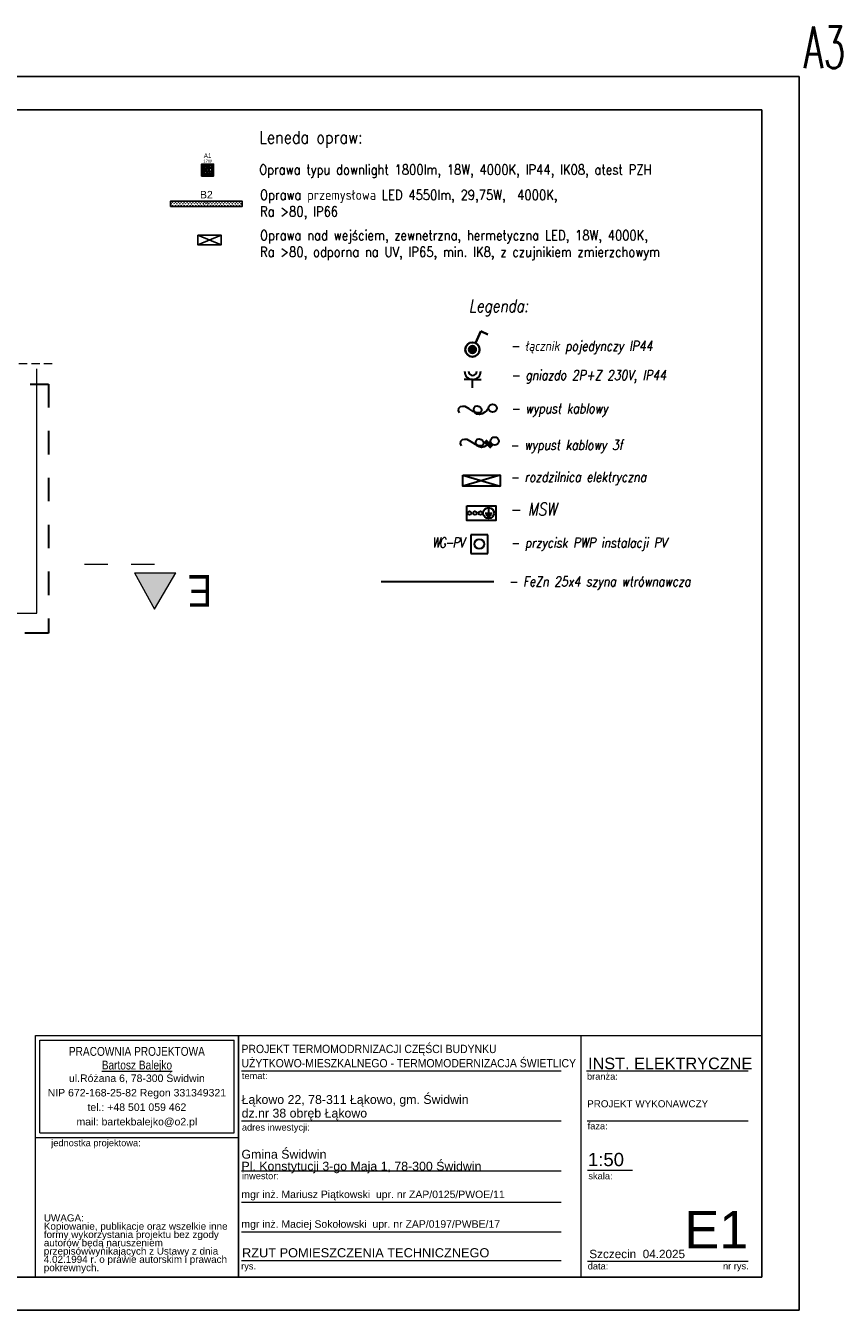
# Model space of a CAD drawing. Extents: x -635870 to -372006, y -44437 to 104716.
# Tile 196 of 221: x -515284 to -505446, y 25632 to 41095. Entities that reach past the tile are written whole.
import ezdxf
from ezdxf.enums import TextEntityAlignment as Align

# ---------------------------------------------------------------- set-up
doc = ezdxf.new("R2010")
doc.units = 0
doc.header["$MEASUREMENT"] = 0
for name, pattern in [('DASHDOTX2', [2, 1, -0.5, 0, -0.5]), ('Dashed', [564.444447, 282.222223, -282.222223]), ('Krawędzie ukryte', [150, 100, -50])]:
    doc.linetypes.add(name, pattern=pattern)
doc.layers.get('0').update_dxf_attribs({"color": 252})
for name, color, linetype in [('!OSWIETLENIE-LL', 1, 'Continuous'), ('#PODKŁAD', 252, 'Continuous'), ('$ IE Tabela', 7, 'Continuous')]:
    doc.layers.add(name, color=color, linetype=linetype)
for name, color, linetype, lineweight in [('$ IE GNIAZDA', 1, 'Continuous', 30), ('$ IE INST. WYRÓWNWCZA', 1, 'Continuous', 30), ('$ IE INSTALACJA ELEKTRYCZNA', 1, 'Continuous', 30), ('$ IE OŚWIETLENIE', 1, 'Continuous', 35), ('$ IE TABLICE ELEKTRYCZNE', 1, 'Continuous', 30), ('$ IE WYPUSTY', 1, 'Continuous', 30), ('$ IE_GNIAZDA', 1, 'Continuous', 30), ('$ IE_OPISY', 7, 'Continuous', 25), ('$ IE_WYPUSTY', 1, 'Continuous', 30), ('ARCH TABELA_Nr_Pióra__1', 252, 'Continuous', 25), ('ARCH TABELA_Nr_Pióra__21', 252, 'Continuous', 9), ('ARCH TABELA_Nr_Pióra__7', 252, 'Continuous', 13), ('INWENT OPISY_Nr_Pióra__21', 252, 'Continuous', 9), ('INWENT OPISY_Nr_Pióra__41', 252, 'Continuous', 15), ('INWENT.ŚCIANY_Nr_Pióra__1', 252, 'Continuous', 25), ('INWENT.ŚCIANY_Nr_Pióra__20', 252, 'Continuous', 60)]:
    doc.layers.add(name, color=color, linetype=linetype, lineweight=lineweight)
doc.styles.add('CP_ATTR', font='ROMANS.SHX')
doc.styles.add('GENERATED_STYLE_2', font='ARIALN.TTF')
doc.styles.add('GENERATED_STYLE_5', font='ARIALN.TTF')
doc.styles.add('GENERATED_STYLE_7', font='arial.ttf')
doc.styles.add('GENERATED_STYLE_8', font='arial.ttf')
doc.styles.add('GENERATED_STYLE_9', font='arial.ttf')
doc.styles.add('ROMANS', font='romans.shx', dxfattribs={"width": 0.85})
doc.styles.get("Standard").update_dxf_attribs({"font": 'arial.ttf', "bigfont": 'BIGFONT.SHX'})

# ---------------------------------------------------------------- blocks, each defined once
blk = doc.blocks.new('PIWNICA')
at = {"layer": 'INWENT OPISY_Nr_Pióra__21', "linetype": 'Continuous', "lineweight": 15}
blk.add_hatch(color=252, dxfattribs=at).paths.add_polyline_path([(-513730, 34072), (-513974, 34508), (-513474, 34508)], flags=0)
at = {"layer": 'INWENT OPISY_Nr_Pióra__21', "color": 252, "linetype": 'Krawędzie ukryte', "lineweight": 15}
blk.add_line((-514964, 37025), (-515586, 37025), dxfattribs=at)
at = {"layer": 'INWENT OPISY_Nr_Pióra__41', "color": 252, "linetype": 'Dashed', "lineweight": 15}
blk.add_line((-513730, 34608), (-514830, 34608), dxfattribs=at)
at = {"layer": 'INWENT OPISY_Nr_Pióra__41', "color": 252, "linetype": 'Continuous', "lineweight": 15}
for p, q in [((-513974, 34508), (-513474, 34508)), ((-513974, 34508), (-513730, 34072)), ((-513730, 34072), (-513474, 34508))]:
    blk.add_line(p, q, dxfattribs=at)
at = {"layer": 'INWENT.ŚCIANY_Nr_Pióra__1', "color": 252, "linetype": 'Continuous', "lineweight": 15}
for p, q in [((-515150, 34025), (-515150, 36965)), ((-517370, 34025), (-515150, 34025))]:
    blk.add_line(p, q, dxfattribs=at)
at = {"layer": 'INWENT.ŚCIANY_Nr_Pióra__20', "color": 252, "linetype": 'Dashed', "lineweight": 30}
for p, q in [((-520310, 36781), (-515010, 36781)), ((-515010, 36781), (-515010, 33781)), ((-515010, 33781), (-517160, 33781))]:
    blk.add_line(p, q, dxfattribs=at)
at = {"layer": 'INWENT OPISY_Nr_Pióra__21', "color": 252, "linetype": 'Continuous', "lineweight": 15, "insert": (-513185, 34101), "char_height": 380, "attachment_point": 2, "rotation": 180, "style": 'GENERATED_STYLE_5'}
blk.add_mtext('{E}', dxfattribs=at)
blk = doc.blocks.new('TYTAN2LED_1150_2')
h = blk.add_hatch()
h.set_pattern_fill('GRASS', color=256, scale=3.3)
h.set_pattern_definition([(90, (-70.3742, -22.0088), (-2.333452, 2.333452), [0.61875, -4.048155]), (45, (-70.3742, -22.0088), (-2.33345, 2.33345), [0.61875, -2.68125]), (135, (-70.3742, -22.0088), (-2.33345, -2.33345), [0.61875, -2.68125])])
h.paths.add_polyline_path([(-57.6, -4.2), (-57.6, 4.2), (57.6, 4.2), (57.6, -4.2)])
blk.add_lwpolyline([(-57.6, -4.2), (57.6, -4.2), (57.6, 4.2), (-57.6, 4.2)], close=True)
for tag, height, p in [('SYMBOL', 12, (0, 5.2)), ('MOC', 4, (-0.4, -2.7))]:
    blk.add_attdef(tag, text='', height=height).set_placement(p, align=Align.BOTTOM_CENTER)
blk = doc.blocks.new('wyłacznik p.poż.')
at = {"layer": '$ IE INSTALACJA ELEKTRYCZNA', "ltscale": 0.5}
for p, q in [((735.691, 190.623), (735.691, 190.323)), ((735.967, 190.623), (735.691, 190.623)), ((735.967, 190.323), (735.967, 190.623)), ((735.691, 190.323), (735.967, 190.323))]:
    blk.add_line(p, q, dxfattribs=at)
at = {"layer": '$ IE INSTALACJA ELEKTRYCZNA', "color": 7, "ltscale": 0.5}
blk.add_circle((735.829, 190.473), 0.0778, dxfattribs=at)
blk = doc.blocks.new('gniazdo IP44')
at = {"layer": '$ IE GNIAZDA', "lineweight": 30}
for p, q in [((66938.5, -127461.5), (66924.8, -127461.5)), ((66938.5, -127475.2), (66938.5, -127461.5)), ((66938.5, -127461.5), (66952.2, -127461.5))]:
    blk.add_line(p, q, dxfattribs=at)
for radius in [13, 6.57]:
    blk.add_arc((66938.5, -127448.6), radius, 180, 0, dxfattribs=at)
blk = doc.blocks.new('ZAPAS KABLA')
at = {"layer": '$ IE WYPUSTY', "linetype": 'ByBlock'}
blk.add_lwpolyline([(0, -0.072), (0.017, -0.086), (0.031, -0.102), (0.044, -0.124), (0.049, -0.147), (0.044, -0.166), (0.034, -0.18), (0.02, -0.188), (0.005, -0.191), (-0.009, -0.188), (-0.018, -0.179), (-0.021, -0.162), (-0.016, -0.147), (-0.008, -0.136), (0.004, -0.129), (0.018, -0.129), (0.032, -0.138), (0.036, -0.155), (0.032, -0.175), (0.023, -0.195), (0, -0.227), (-0.018, -0.26), (-0.02, -0.281), (-0.016, -0.3), (-0.004, -0.313), (0.013, -0.316), (0.031, -0.309)], dxfattribs=at)
blk.add_circle((0, -0.039), 0.0329, dxfattribs=at)
blk = doc.blocks.new('SQ160_1')
h = blk.add_hatch(color=256)
h.dxf.hatch_style = 1
h.paths.add_polyline_path([(-8.1, -8.1), (-8.1, 8.1), (8.1, 8.1), (8.1, -8.1)])
h.paths.add_polyline_path([(-6.9, -6.9), (-6.9, 6.9), (6.9, 6.9), (6.9, -6.9)], flags=16)
h = blk.add_hatch()
h.set_pattern_fill('NET', color=256, scale=28)
h.paths.add_polyline_path([(-6.9, -6.9), (-6.9, 6.9), (6.9, 6.9), (6.9, -6.9)])
h = blk.add_hatch()
h.set_pattern_fill('NET', color=256, scale=28, angle=45)
h.paths.add_polyline_path([(-6.9, -6.9), (-6.9, 6.9), (6.9, 6.9), (6.9, -6.9)])
for points in [[(-8.1, -8.1), (8.1, -8.1), (8.1, 8.1), (-8.1, 8.1)], [(-6.9, -6.9), (6.9, -6.9), (6.9, 6.9), (-6.9, 6.9)]]:
    blk.add_lwpolyline(points, close=True)
for tag, height, p in [('SYMBOL', 6, (0, 14.5)), ('MOC', 4, (0, 8.8))]:
    blk.add_attdef(tag, text='', height=height).set_placement(p, align=Align.BOTTOM_CENTER)
blk = doc.blocks.new('łacznik 1b IP44')
at = {"layer": '$ IE OŚWIETLENIE'}
h = blk.add_hatch(color=1, dxfattribs=at)
edge = h.paths.add_edge_path()
edge.add_arc((735.588, 199.366), 0.0575, 0, 360)
at = {"layer": '$ IE OŚWIETLENIE', "color": 1}
for q in [(735.636, 199.47), (735.838, 199.61)]:
    blk.add_line((735.724, 199.662), q, dxfattribs=at)
for radius in [0.115, 0.0575]:
    blk.add_circle((735.588, 199.366), radius, dxfattribs=at)
blk = doc.blocks.new('a3eee')
at = {"layer": '$ IE Tabela'}
for p, q in [((19730.8, 4176.8), (19730.8, 1206.8)), ((23930.8, 4176.8), (19730.8, 4176.8)), ((23930.8, 1206.8), (23930.8, 4176.8)), ((19890.8, 4096.8), (19890.8, 1286.8)), ((23840.8, 4096.8), (19890.8, 4096.8)), ((23840.8, 1286.8), (23840.8, 4096.8)), ((19890.8, 1286.8), (23840.8, 1286.8)), ((19730.8, 1206.8), (23930.8, 1206.8))]:
    blk.add_line(p, q, dxfattribs=at)
at = {"layer": '$ IE Tabela', "style": 'ROMANS', "width": 0.6168}
blk.add_text('A3', height=100, dxfattribs=at).set_placement((23941.8, 4197.5))

msp = doc.modelspace()

# ---------------------------------------------------------------- linework, layer by layer
at = {"layer": '$ IE INST. WYRÓWNWCZA', "color": 3, "ltscale": 30}
msp.add_lwpolyline([(-509643, 34400), (-511001, 34400)], dxfattribs=at)
at = {"layer": '$ IE INST. WYRÓWNWCZA', "color": 2, "linetype": 'DASHDOTX2', "ltscale": 500}
msp.add_lwpolyline([(-509643, 34400), (-511001, 34400)], dxfattribs=at)
at = {"layer": '$ IE INSTALACJA ELEKTRYCZNA', "color": 7}
for p, q in [((-509707, 35283), (-509707, 35228)), ((-509750, 35228), (-509663, 35228)), ((-509740, 35206), (-509674, 35206)), ((-509729, 35184), (-509685, 35184))]:
    msp.add_line(p, q, dxfattribs=at)
at = {"layer": '$ IE INSTALACJA ELEKTRYCZNA'}
msp.add_lwpolyline([(-509970, 35316), (-509619, 35316), (-509619, 35140), (-509970, 35140)], close=True, dxfattribs=at)
msp.add_circle((-509707, 35228), 65.8, dxfattribs=at)
at = {"layer": '$ IE INSTALACJA ELEKTRYCZNA', "color": 7}
for centre in [(-509937, 35228), (-509871, 35228), (-509805, 35228)]:
    msp.add_circle(centre, 21.9, dxfattribs=at)
at = {"layer": '$ IE TABLICE ELEKTRYCZNE'}
msp.add_lwpolyline([(-510016, 35686), (-509566, 35686), (-509566, 35551), (-510016, 35551)], close=True, dxfattribs=at)
for points in [[(-510016, 35686), (-509566, 35551)], [(-509566, 35686), (-510016, 35551)]]:
    msp.add_lwpolyline(points, dxfattribs=at)
at = {"layer": '$ IE_WYPUSTY', "color": 7}
for points in [[(-509761, 36087), (-509685, 36012)], [(-509752, 36098), (-509676, 36023)], [(-509739, 36109), (-509664, 36033)]]:
    msp.add_lwpolyline(points, dxfattribs=at)
at = {"layer": 'ARCH TABELA_Nr_Pióra__21', "color": 0, "linetype": 'Continuous'}
for p, q in [((-512720, 28938), (-512720, 26032)), ((-512720, 27714), (-512720, 28938)), ((-508598, 28938), (-508598, 26032)), ((-506417, 28938), (-506417, 26032)), ((-512773, 27768), (-512773, 28885)), ((-512720, 26032), (-512720, 28738)), ((-512684, 28513), (-508834, 28513)), ((-508528, 28513), (-506579, 28513)), ((-512684, 27913), (-508834, 27913)), ((-508520, 27913), (-506579, 27913)), ((-512684, 27313), (-508834, 27313)), ((-508514, 27321), (-507974, 27321)), ((-512684, 26933), (-508834, 26933)), ((-512684, 26576), (-508834, 26576)), ((-512684, 26232), (-508834, 26232)), ((-508514, 26223), (-507373, 26223)), ((-507373, 26223), (-506579, 26223)), ((-506417, 26032), (-512720, 26032))]:
    msp.add_line(p, q, dxfattribs=at)

# ---------------------------------------------------------------- block references
at = {"layer": '#PODKŁAD'}
msp.add_blockref('PIWNICA', (0, 0), dxfattribs=at)
at = {"layer": '$ IE INSTALACJA ELEKTRYCZNA', "color": 7, "xscale": 749.9999999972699, "yscale": 749.9999999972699, "zscale": 749.9999999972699}
msp.add_blockref('wyłacznik p.poż.', (-1061691, -107999), dxfattribs=at)
at = {"layer": '$ IE OŚWIETLENIE', "color": 7, "xscale": 750, "yscale": 750, "zscale": 750}
msp.add_blockref('łacznik 1b IP44', (-1061593, -112328), dxfattribs=at)
at = {"layer": '$ IE_GNIAZDA', "color": 7, "lineweight": 30, "xscale": 7.5, "yscale": 7.5, "zscale": 7.5}
msp.add_blockref('gniazdo IP44', (-1011938, 992799), dxfattribs=at)
at = {"layer": '$ IE_WYPUSTY', "xscale": 1499.999999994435, "yscale": 1499.999999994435, "zscale": 1499.999999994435, "rotation": 271.464175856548}
for p in [(-509600, 36493), (-509575, 36096)]:
    msp.add_blockref('ZAPAS KABLA', p, dxfattribs=at)

# ---------------------------------------------------------------- texts
at = {"layer": '$ IE INSTALACJA ELEKTRYCZNA', "color": 7, "style": 'CP_ATTR', "flags": 9}
for tag, p in [('NAME', (-509815, 35224)), ('NUMBER', (-509815, 35224)), ('PRODUCT-TYPE', (-509815, 35224)), ('ORDER-NO', (-509815, 35224)), ('CHARACTER', (-509815, 35224)), ('GROUP', (-509814, 35224)), ('PRODUCER', (-509814, 35224)), ('ARTICLE', (-509814, 35224)), ('POWER', (-509814, 35224)), ('VOLTAGE', (-509814, 35224)), ('WEIGHT', (-509814, 35224)), ('OTHER', (-509814, 35224))]:
    msp.add_attdef(tag, text='', height=0.011, dxfattribs=at).set_placement(p, align=Align.MIDDLE_LEFT)
at = {"layer": '$ IE_OPISY', "color": 7, "style": 'ROMANS', "oblique": 10, "width": 0.8}
for s, height, p in [('Legenda:', 150, (-509944, 37648)), ('- łącznik pojedynczy IP44', 120, (-509440, 37180)), ('- gniazdo 2P+Z 230V, IP44', 120, (-509436, 36829)), ('- wypust kablowy', 120, (-509436, 36428)), ('- wypust kablowy 3f', 120, (-509450, 35988)), ('- rozdzilnica elektryczna', 120, (-509446, 35603)), ('- MSW', 150, (-509451, 35200)), ('- przycisk PWP instalacji PV', 120, (-509442, 34812)), ('- FeZn 25x4 szyna wtrównawcza', 120, (-509464, 34346))]:
    msp.add_text(s, height=height, dxfattribs=at).set_placement(p)
at = {"layer": '$ IE_OPISY', "color": 7, "width": 8452.5, "attachment_point": 5, "style": 'ROMANS'}
for s, insert, char_height in [('\\pxql;Leneda opraw:', (-508244, 39726), 150), ('\\pxql;Oprawa nad wejściem, zewnetrzna, hermetyczna LED, 18W, 4000K,\\PRa >80, odporna na UV, IP65, min. IK8, z czujnikiem zmierzchowym', (-508234, 38452), 120)]:
    msp.add_mtext(s, dxfattribs=dict(at, insert=insert, char_height=char_height))
at = {"layer": '$ IE_OPISY', "color": 7, "lineweight": 30, "insert": (-510389, 34933), "char_height": 120, "attachment_point": 1, "rotation": 0.07, "line_spacing_factor": 0.75, "style": 'ROMANS'}
msp.add_mtext_dynamic_manual_height_columns('{\\Q10;\\W0.8;\\T0.85;WG-PV}', width=2.28, gutter_width=1, heights=[0], dxfattribs=at)
at = {"layer": 'ARCH TABELA_Nr_Pióra__1', "color": 0, "linetype": 'Continuous', "insert": (-512684, 28555), "char_height": 100, "attachment_point": 7, "line_spacing_factor": 1.031617, "style": 'GENERATED_STYLE_7'}
msp.add_mtext('\\pxt112.717;\\W0.9;PROJEKT TERMOMODRNIZACJI CZĘŚCI BUDYNKU\\PUŻYTKOWO-MIESZKALNEGO - TERMOMODERNIZACJA ŚWIETLICY', dxfattribs=at)
at = {"layer": 'ARCH TABELA_Nr_Pióra__1', "color": 0, "linetype": 'Continuous', "insert": (-512677, 26380), "char_height": 110, "attachment_point": 1, "style": 'GENERATED_STYLE_9'}
msp.add_mtext('RZUT POMIESZCZENIA TECHNICZNEGO', dxfattribs=at)
at = {"layer": 'ARCH TABELA_Nr_Pióra__21', "color": 0, "linetype": 'Continuous', "insert": (-512684, 27282), "char_height": 106.38, "attachment_point": 7, "line_spacing_factor": 0.807442, "style": 'GENERATED_STYLE_7'}
msp.add_mtext('{Gmina Świdwin\\PPl. Konstytucji 3-go Maja 1, 78-300 Świdwin}', dxfattribs=at)
at = {"layer": 'ARCH TABELA_Nr_Pióra__7', "color": 0, "linetype": 'Continuous'}
for s, insert, char_height, attachment_point, style in [('INST. ELEKTRYCZNE', (-508509, 28674), 140, 1, 'GENERATED_STYLE_7'), ('{temat:}', (-512679, 28495), 79.8, 1, 'GENERATED_STYLE_8'), ('{branża:}', (-508522, 28488), 79.8, 1, 'GENERATED_STYLE_8'), ('{adres inwestycji:}', (-512679, 27875), 79.79, 1, 'GENERATED_STYLE_8'), ('{faza:}', (-508514, 27890), 79.8, 1, 'GENERATED_STYLE_8'), ('1:50', (-508510, 27527), 159.6, 1, 'GENERATED_STYLE_8'), ('{inwestor:}', (-512679, 27290), 79.79, 1, 'GENERATED_STYLE_8'), ('{skala:}', (-508505, 27289), 79.8, 1, 'GENERATED_STYLE_8'), ('mgr inż. Mariusz Piątkowski  upr. nr ZAP/0125/PWOE/11', (-512685, 27073), 90, 1, 'GENERATED_STYLE_7'), ('E1', (-506579, 26828), 450, 3, 'GENERATED_STYLE_7'), ('mgr inż. Maciej Sokołowski  upr. nr ZAP/0197/PWBE/17', (-512685, 26716), 90, 1, 'GENERATED_STYLE_7'), ('Szczecin  04.2025', (-508494, 26361), 101.06, 1, 'GENERATED_STYLE_8'), ('{rys.}', (-512688, 26204), 79.8, 1, 'GENERATED_STYLE_8'), ('{data:}', (-508513, 26204), 79.8, 1, 'GENERATED_STYLE_8'), ('{nr rys.}', (-506883, 26205), 79.8, 1, 'GENERATED_STYLE_8')]:
    msp.add_mtext(s, dxfattribs=dict(at, insert=insert, char_height=char_height, attachment_point=attachment_point, style=style))
at = {"layer": 'ARCH TABELA_Nr_Pióra__7', "linetype": 'Continuous', "insert": (-512682, 27920), "char_height": 106.38, "width": 3531.91, "attachment_point": 7, "line_spacing_factor": 0.92536, "style": 'GENERATED_STYLE_7'}
msp.add_mtext('\\C0;Łąkowo 22, 78-311 Łąkowo, gm. Świdwin\\Pdz.nr 38 obręb Łąkowo', dxfattribs=at)
at = {"layer": 'ARCH TABELA_Nr_Pióra__7', "color": 0, "linetype": 'Continuous', "insert": (-508520, 28161), "char_height": 85, "attachment_point": 1, "line_spacing_factor": 0.923713, "style": 'GENERATED_STYLE_7'}
msp.add_mtext('PROJEKT WYKONAWCZY', dxfattribs=at)

# ---------------------------------------------------------------- next in the draw order: linework, layer by layer
at = {"layer": '!OSWIETLENIE-LL'}
msp.add_lwpolyline([(-513211, 38572), (-512928, 38572), (-512928, 38459), (-513211, 38459)], close=True, dxfattribs=at)
for points in [[(-512928, 38459), (-513211, 38572)], [(-513211, 38459), (-512928, 38572)]]:
    msp.add_lwpolyline(points, dxfattribs=at)
at = {"layer": 'ARCH TABELA_Nr_Pióra__21', "color": 0, "linetype": 'Continuous'}
for p, q in [((-515167, 26032), (-515167, 28938)), ((-515167, 28938), (-512720, 28938)), ((-515167, 27714), (-515167, 28938)), ((-515167, 28938), (-506417, 28938)), ((-515114, 27768), (-515114, 28885)), ((-515114, 28885), (-512773, 28885)), ((-515167, 27714), (-512720, 27714)), ((-515114, 27768), (-512773, 27768)), ((-515167, 26032), (-512720, 26032))]:
    msp.add_line(p, q, dxfattribs=at)

# ---------------------------------------------------------------- next in the draw order: texts
at = {"layer": 'ARCH TABELA_Nr_Pióra__7', "color": 0, "linetype": 'Continuous', "insert": (-513944, 28802), "char_height": 106.38, "attachment_point": 2, "line_spacing_factor": 0.926719, "style": 'GENERATED_STYLE_2'}
msp.add_mtext('{PRACOWNIA PROJEKTOWA\\P\\LBartosz Balejko}', dxfattribs=at)
at = {"layer": 'ARCH TABELA_Nr_Pióra__7', "color": 0, "linetype": 'Continuous', "style": 'GENERATED_STYLE_8'}
for s, insert, char_height, width, attachment_point, line_spacing_factor in [('{ul.Różana 6, 78-300 Świdwin\\PNIP 672-168-25-82 Regon 331349321\\Ptel.: +48 501 059 462\\Pmail: bartekbalejko@o2.pl}', (-513944, 28471), 90.43, 2340.43, 2, 1.156383), ('{UWAGA:\\PKopiowanie, publikacje oraz wszelkie inne formy wykorzystania projektu bez zgody autorów będą naruszeniem przepisówwynikających z Ustawy z dnia 4.02.1994 r. o prawie autorskim i prawach pokrewnych.}', (-515065, 26787), 85.106, 2241.7, 1, 0.703415)]:
    msp.add_mtext(s, dxfattribs=dict(at, insert=insert, char_height=char_height, width=width, attachment_point=attachment_point, line_spacing_factor=line_spacing_factor))
at = {"layer": 'ARCH TABELA_Nr_Pióra__7', "color": 0, "linetype": 'Continuous', "insert": (-514976, 27687), "char_height": 79.79, "attachment_point": 1, "style": 'GENERATED_STYLE_8'}
msp.add_mtext('{jednostka projektowa:}', dxfattribs=at)

# ---------------------------------------------------------------- next in the draw order: wipeouts: each hides what was drawn before it
at = {"color": 3, "lineweight": 50}
msp.add_wipeout([(-528673, 39459), (-507673, 39459), (-507973, 39154), (-527858, 39154)], dxfattribs=at)

# ---------------------------------------------------------------- next in the draw order: block references
at = {"layer": '!OSWIETLENIE-LL'}
for name, p, xscale, yscale, zscale, values in [('SQ160_1', (-513092, 39357), 9.000000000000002, 9.000000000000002, 9.000000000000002, {'SYMBOL': 'A1', 'MOC': '17W'}), ('TYTAN2LED_1150_2', (-513107, 38950), 7.5, 7.5, 7.5, {'SYMBOL': 'B2', 'MOC': '47W'})]:
    msp.add_blockref(name, p, dxfattribs=dict(at, xscale=xscale, yscale=yscale, zscale=zscale)).add_auto_attribs(values)
at = {"layer": '$ IE Tabela', "transparency": 33554687, "xscale": 5, "yscale": 5, "zscale": 5}
msp.add_blockref('a3eee', (-625621, 19598), dxfattribs=at)

# ---------------------------------------------------------------- next in the draw order: texts
at = {"layer": '$ IE_OPISY', "color": 7, "char_height": 120, "width": 8452.5, "attachment_point": 5, "style": 'ROMANS'}
for s, insert in [('\\pxql;Oprawa typu downlight 1800lm, 18W, 4000K, IP44, IK08, atest PZH', (-508244, 39342)), ('\\pxql;Oprawa przemysłowa LED 4550lm, 29,75W,  4000K,\\PRa >80, IP66', (-508234, 38940))]:
    msp.add_mtext(s, dxfattribs=dict(at, insert=insert))

doc.saveas('drawing.dxf')
